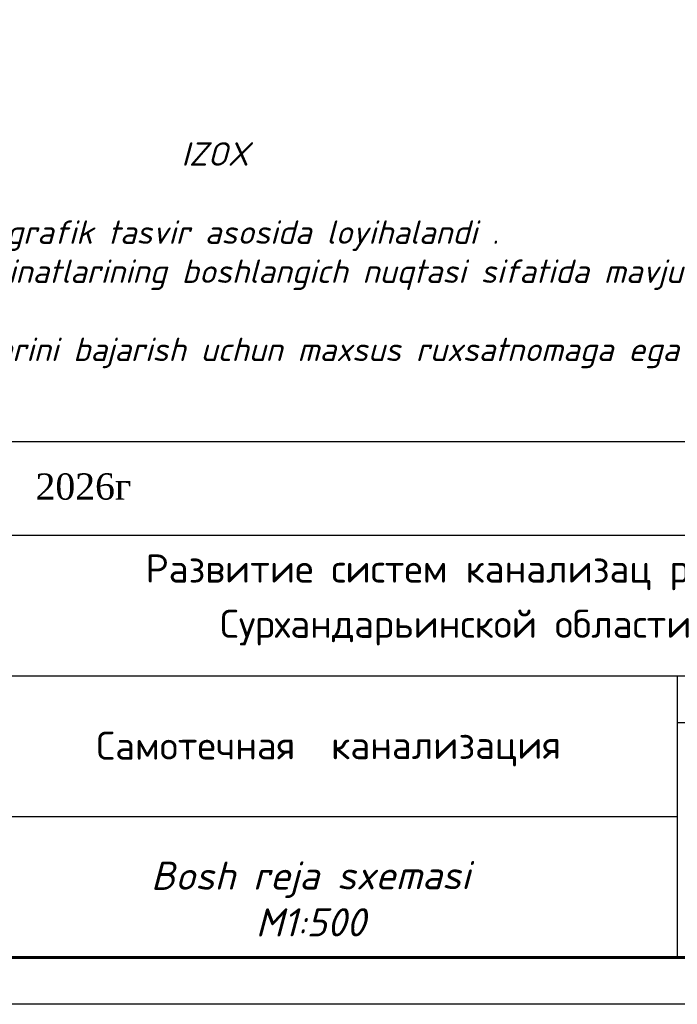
# Model space of a CAD drawing. Header units: inches. Extents: x 681 to 1301, y 5 to 429.
# Tile 3 of 10: x 1151 to 1222, y 5 to 110. Entities that reach past the tile are written whole.
import ezdxf

# ---------------------------------------------------------------- set-up
doc = ezdxf.new("R2010")
doc.units = ezdxf.units.IN
doc.header["$MEASUREMENT"] = 0
doc.layers.add('(002) Рамка', color=7, linetype='Continuous')
doc.layers.add('0_Ном._пера__7', color=7, linetype='Continuous', lineweight=60)
doc.styles.add('GOST_R', font='isocpeur.ttf', dxfattribs={"oblique": 15})
doc.styles.add('ISOCPEUR', font='isocpeui.ttf')
doc.styles.get("Standard").update_dxf_attribs({"font": 'arial.ttf'})

# ---------------------------------------------------------------- blocks, each defined once
blk = doc.blocks.new('*U26')
at = {"color": 0, "ltscale": 25}
blk.add_lwpolyline([(-59400, 42000), (0, 42000), (0, 0), (-59400, 0)], close=True, dxfattribs=at)
at = {"color": 0, "lineweight": 60, "ltscale": 25}
blk.add_lwpolyline([(-57400, 41500), (-500, 41500), (-500, 500), (-57400, 500)], close=True, dxfattribs=at)

msp = doc.modelspace()

# ---------------------------------------------------------------- linework, layer by layer
at = {"color": 7}
for p, q in [((1269.5, 64.94), (1084.5, 64.94)), ((1269.5, 54.94), (1084.5, 54.94)), ((1269.5, 39.94), (1084.5, 39.94)), ((1269.5, 34.94), (1221.5, 34.94)), ((1221.5, 24.94), (1084.5, 24.94)), ((1084.5, 9.94), (1269.5, 9.94)), ((1084.5, 9.94), (1269.5, 9.94))]:
    msp.add_line(p, q, dxfattribs=at)
msp.add_lwpolyline([(1221.5, 39.94), (1221.5, 9.94)], dxfattribs=at)

# ---------------------------------------------------------------- block references
at = {"xscale": 0.01, "yscale": 0.01, "zscale": 0.01}
msp.add_blockref('*U26', (1274.5, 4.94), dxfattribs=at)

# ---------------------------------------------------------------- texts
at = {"layer": '(002) Рамка', "color": 0, "char_height": 3, "width": 117.7294, "attachment_point": 1, "style": 'ISOCPEUR'}
for s, insert in [('{\\fISOCPEUR|b0|i0|c204|p34;\\C7;Развитие систем канализац р/ц \\fArial|b0|i0|c204|p34;Қ\\fISOCPEUR|b0|i0|c204|p34;ум\\fArial|b0|i0|c204|p34;қ\\fISOCPEUR|b0|i0|c204|p34;ур\\fArial|b0|i0|c204|p34;ғ\\fISOCPEUR|b0|i0|c204|p34;он}', (1164.76, 52.91)), ('{\\fISOCPEUR|b0|i0|c204|p34;\\C7;Сурхандарьинской области}', (1172.71, 47.02))]:
    msp.add_mtext(s, dxfattribs=dict(at, insert=insert))
at = {"color": 0, "insert": (1085.48, 82.74), "char_height": 2.5, "width": 173.3722, "attachment_point": 4, "style": 'GOST_R'}
msp.add_mtext("\\A1;\\pi81.01814,l2.08305;IZOX\\P\\pi84.60307;\\P\\pi-2.08305;1.  Bosh reja sxemasi 1:500 miqyosli topografik tasvir asosida loyihalandi .\\P2.  Qo'zg'almas nuqtalar bog'lanish koordinatlarining boshlangich nuqtasi sifatida mavjud reperlar\\P{\\C1;Rp-1 / 409.03;\\C256; }qabul qilinsin.\\P\\pi0,l0;3. Qo'zg'almas nuqtalarning bog'lash ishlarini bajarish uchun maxsus ruxsatnomaga ega bo'lgan tashkilot mutaxasisi jalb etilsin. ", dxfattribs=at)
at = {"layer": '0_Ном._пера__7', "linetype": 'Continuous', "lineweight": 0, "insert": (1158.12, 61.56), "char_height": 2.8042, "attachment_point": 2, "rotation": 0.1263}
msp.add_mtext('{\\fTimes New Roman|b0|i0|c204|p18;2026г}', dxfattribs=at)
at = {"layer": '0_Ном._пера__7', "linetype": 'Continuous', "lineweight": 0, "insert": (1183.34, 34.07), "char_height": 3, "width": 97.2081, "attachment_point": 2, "rotation": 0.1263, "style": 'ISOCPEUR'}
msp.add_mtext('{\\fISOCPEUR|b0|i0|c204|p34; Самотечная  канализация }', dxfattribs=at)
at = {"layer": '0_Ном._пера__7', "linetype": 'Continuous', "lineweight": 0, "insert": (1182.35, 20.18), "char_height": 3, "width": 97.2081, "attachment_point": 2, "rotation": 0.1263}
msp.add_mtext('{\\fISOCPEUR|b0|i0|c204|p34;\\Q15;\\C0;Bosh reja sxemasi\\PM1:500}', dxfattribs=at)

doc.saveas('drawing.dxf')
